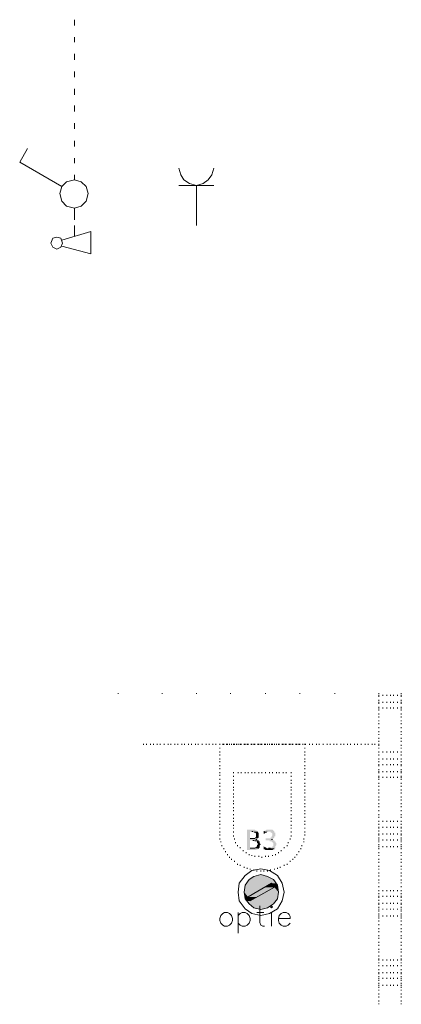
# Model space of a CAD drawing. Header units: millimetres. Extents: x -197899 to 120983, y -4228 to 45370.
# Tile 92 of 200: x -148178 to -146523, y 14633 to 18904. Entities that reach past the tile are written whole.
import ezdxf

# ---------------------------------------------------------------- set-up
doc = ezdxf.new("R2010")
doc.units = ezdxf.units.MM
for name, color, linetype in [('AL63----', 7, 'Continuous'), ('PDF_Geometry', 8, 'Continuous'), ('PDF_Solid Fills', 8, 'Continuous')]:
    doc.layers.add(name, color=color, linetype=linetype)

# ---------------------------------------------------------------- blocks, each defined once
blk = doc.blocks.new('A$C01523A58')
at = {"layer": 'PDF_Solid Fills'}
for color, points in [(7, [(15007.1, -13762.6), (14981.7, -13762.6), (14981.7, -13766.8), (14981.7, -13847.3), (14981.7, -13851.5), (15019.8, -13851.5), (15024.1, -13847.3), (15028.3, -13847.3), (15028.3, -13843), (15032.5, -13843), (14994.4, -13843), (14994.4, -13809.1), (15032.5, -13809.1), (15028.3, -13804.9), (15019.8, -13804.9), (15024.1, -13804.9), (15024.1, -13800.6), (14994.4, -13800.6), (14994.4, -13771.1), (15028.3, -13771.1), (15024.1, -13766.8), (15019.8, -13766.8), (15015.6, -13762.6)]), (7, [(15028.3, -13771.1), (15002.9, -13771.1), (15007.1, -13771.1), (15011.4, -13775.3), (15015.6, -13775.3), (15019.8, -13779.5), (15019.8, -13788), (15019.8, -13796.4), (15015.6, -13796.4), (15015.6, -13800.6), (14994.4, -13800.6), (15028.3, -13800.6), (15032.5, -13796.4), (15032.5, -13792.2), (15032.5, -13783.7), (15032.5, -13779.5), (15032.5, -13775.3), (15028.3, -13775.3)]), (7, [(15079.1, -13762.6), (15066.4, -13762.6), (15062.2, -13766.8), (15057.9, -13766.8), (15057.9, -13771.1), (15053.7, -13771.1), (15083.3, -13771.1), (15083.3, -13775.3), (15087.6, -13775.3), (15091.8, -13779.5), (15091.8, -13783.7), (15091.8, -13788), (15091.8, -13788), (15087.6, -13792.2), (15087.6, -13796.4), (15083.3, -13796.4), (15083.3, -13800.6), (15062.2, -13800.6), (15062.2, -13804.9), (15062.2, -13809.1), (15079.1, -13809.1), (15079.1, -13813.4), (15087.6, -13813.4), (15091.8, -13817.6), (15091.8, -13817.6), (15096, -13821.8), (15096, -13826), (15096, -13830.3), (15096, -13834.5), (15091.8, -13834.5), (15091.8, -13838.8), (15087.6, -13838.8), (15083.3, -13843), (15074.8, -13843), (15104.5, -13843), (15104.5, -13838.8), (15104.5, -13834.5), (15108.7, -13830.3), (15108.7, -13821.8), (15108.7, -13821.8), (15104.5, -13817.6), (15104.5, -13813.4), (15100.3, -13813.4), (15100.3, -13809.1), (15096, -13809.1), (15091.8, -13804.9), (15087.6, -13804.9), (15091.8, -13804.9), (15096, -13800.6), (15096, -13800.6), (15100.3, -13796.4), (15100.3, -13792.2), (15104.5, -13792.2), (15104.5, -13788), (15104.5, -13783.7), (15104.5, -13775.3), (15100.3, -13775.3), (15100.3, -13771.1), (15100.3, -13771.1), (15096, -13766.8), (15096, -13766.8), (15091.8, -13762.6), (15083.3, -13762.6)]), (7, [(15053.7, -13771.1), (15053.7, -13775.3), (15053.7, -13779.5), (15057.9, -13779.5), (15062.2, -13775.3), (15066.4, -13775.3), (15070.6, -13771.1), (15074.8, -13771.1)]), (7, [(15032.5, -13809.1), (15007.1, -13809.1), (15011.4, -13809.1), (15015.6, -13813.4), (15024.1, -13813.4), (15024.1, -13821.8), (15028.3, -13821.8), (15028.3, -13826), (15028.3, -13826), (15024.1, -13830.3), (15024.1, -13834.5), (15024.1, -13834.5), (15019.8, -13838.8), (15015.6, -13838.8), (15015.6, -13843), (14994.4, -13843), (15032.5, -13843), (15036.8, -13838.8), (15036.8, -13834.5), (15036.8, -13830.3), (15036.8, -13830.3), (15041, -13826), (15041, -13826), (15036.8, -13821.8), (15036.8, -13817.6), (15036.8, -13813.4), (15032.5, -13813.4)]), (7, [(15053.7, -13834.5), (15053.7, -13838.8), (15053.7, -13843), (15053.7, -13847.3), (15057.9, -13847.3), (15062.2, -13851.5), (15091.8, -13851.5), (15096, -13847.3), (15100.3, -13847.3), (15100.3, -13843), (15066.4, -13843), (15062.2, -13838.8), (15057.9, -13838.8)]), (1, [(15011.4, -13965.8), (14990.2, -13978.5), (15096, -13978.5)]), (1, [(15041, -13957.3), (15011.4, -13965.8), (15070.6, -13965.8)]), (1, [(15011.4, -13965.8), (15070.6, -13965.8), (15096, -13978.5)]), (1, [(14973.3, -14003.9), (14969, -14033.5), (15024.1, -14033.5)]), (1, [(14977.5, -13995.4), (14973.3, -14003.9), (15070.6, -14003.9)]), (1, [(14973.3, -14003.9), (15070.6, -14003.9), (15024.1, -14033.5)]), (1, [(14990.2, -13978.5), (14977.5, -13995.4), (15104.5, -13995.4)]), (1, [(14977.5, -13995.4), (15087.6, -13995.4), (15070.6, -14003.9)]), (1, [(14990.2, -13978.5), (15096, -13978.5), (15104.5, -13995.4)]), (51, [(15087.6, -13995.4), (15057.9, -14012.4), (15100.3, -14012.4)]), (1, [(15087.6, -13995.4), (15096, -14003.9), (15112.9, -14003.9)]), (1, [(15087.6, -13995.4), (15104.5, -13995.4), (15112.9, -14003.9)]), (1, [(15096, -14003.9), (15100.3, -14012.4), (15112.9, -14012.4)]), (1, [(15096, -14003.9), (15112.9, -14003.9), (15112.9, -14012.4)]), (1, [(14969, -14033.5), (14973.3, -14054.7), (14986, -14054.7)]), (1, [(14969, -14033.5), (15024.1, -14033.5), (14986, -14054.7)]), (51, [(15057.9, -14012.4), (14986, -14054.7), (15024.1, -14054.7)]), (1, [(15062.2, -14033.5), (15011.4, -14063.1), (15112.9, -14063.1)]), (51, [(15057.9, -14012.4), (15100.3, -14012.4), (15024.1, -14054.7)]), (1, [(15100.3, -14012.4), (15062.2, -14033.5), (15117.2, -14033.5)]), (1, [(15062.2, -14033.5), (15117.2, -14033.5), (15112.9, -14063.1)]), (1, [(15100.3, -14012.4), (15112.9, -14012.4), (15117.2, -14033.5)]), (1, [(14973.3, -14054.7), (14973.3, -14063.1), (14990.2, -14063.1)]), (1, [(14973.3, -14054.7), (14986, -14054.7), (14990.2, -14063.1)]), (1, [(14973.3, -14063.1), (14977.5, -14071.6), (14994.4, -14071.6)]), (1, [(14973.3, -14063.1), (14990.2, -14063.1), (14994.4, -14071.6)]), (1, [(14977.5, -14071.6), (14990.2, -14084.3), (15096, -14084.3)]), (1, [(14977.5, -14071.6), (15104.5, -14071.6), (15096, -14084.3)]), (51, [(14986, -14054.7), (15024.1, -14054.7), (14994.4, -14071.6)]), (1, [(14990.2, -14084.3), (15011.4, -14101.2), (15070.6, -14101.2)]), (1, [(14990.2, -14084.3), (15096, -14084.3), (15070.6, -14101.2)]), (1, [(15011.4, -14063.1), (14994.4, -14071.6), (15104.5, -14071.6)]), (1, [(15011.4, -14063.1), (15112.9, -14063.1), (15104.5, -14071.6)]), (1, [(15011.4, -14101.2), (15070.6, -14101.2), (15041, -14109.7)])]:
    blk.add_hatch(color=color, dxfattribs=at).paths.add_polyline_path(points)
at = {"layer": 'PDF_Geometry', "color": 1, "lineweight": 18}
for points in [[(14232.4, -10274.3), (14232.4, -10248.9)], [(14232.4, -10346.3), (14232.4, -10325.1)], [(14232.4, -10422.5), (14232.4, -10397.1)], [(14232.4, -10498.7), (14232.4, -10473.3)], [(14232.4, -10574.9), (14232.4, -10549.5)], [(14232.4, -10646.9), (14232.4, -10621.5)], [(14232.4, -10723), (14232.4, -10697.7)], [(14232.4, -10799.2), (14232.4, -10773.8)], [(13995.4, -10866.9), (14029.2, -10807.7)], [(14177.4, -10972.8), (13995.4, -10866.9)], [(14232.4, -10871.2), (14232.4, -10850)], [(14232.4, -10943.2), (14232.4, -10922)], [(14685.4, -10892.4), (14693.9, -10922), (14706.6, -10943.2), (14732, -10960.1), (14761.6, -10968.6), (14791.2, -10960.1), (14812.4, -10943.2), (14829.3, -10922), (14837.8, -10892.4)], [(14232.4, -10943.2), (14198.6, -10951.6), (14177.4, -10972.8), (14168.9, -11002.4), (14177.4, -11036.3), (14198.6, -11057.5), (14232.4, -11065.9), (14262.1, -11057.5), (14283.2, -11036.3), (14291.7, -11002.4), (14283.2, -10972.8), (14262.1, -10951.6), (14232.4, -10943.2)], [(14685.4, -10968.6), (14837.8, -10968.6)], [(14761.6, -11142.1), (14761.6, -10968.6)], [(14232.4, -11116.7), (14232.4, -11065.9)], [(14232.4, -11188.7), (14232.4, -11142.1)], [(14177.4, -11205.7), (14304.4, -11167.5)], [(14304.4, -11264.9), (14304.4, -11167.5)], [(14156.2, -11192.9), (14139.3, -11197.2), (14130.8, -11218.3), (14139.3, -11235.3), (14156.2, -11243.7), (14173.1, -11235.3), (14181.6, -11218.3), (14173.1, -11197.2), (14156.2, -11192.9)], [(14304.4, -11264.9), (14177.4, -11231.1)]]:
    blk.add_lwpolyline(points, dxfattribs=at)
at = {"layer": 'PDF_Geometry', "color": 7, "lineweight": 18, "true_color": 0xeeeeee}
for points in [[(14422.9, -13174.1), (14422.9, -13169.9)], [(14613.4, -13174.1), (14613.4, -13169.9)], [(14761.6, -13174.1), (14761.6, -13169.9)], [(14909.8, -13174.1), (14909.8, -13169.9)], [(15062.2, -13174.1), (15062.2, -13169.9)], [(15210.4, -13174.1), (15210.4, -13169.9)], [(15362.7, -13174.1), (15362.7, -13169.9)], [(15553.2, -13174.1), (15553.2, -13169.9)], [(15553.2, -13174.1), (15553.2, -13169.9)], [(15553.2, -13182.6), (15553.2, -13178.4)], [(15553.2, -13186.8), (15553.2, -13182.6)], [(15570.2, -13182.6), (15570.2, -13178.4)], [(15587.1, -13182.6), (15587.1, -13178.4)], [(15604, -13182.6), (15604, -13178.4)], [(15616.7, -13182.6), (15616.7, -13178.4)], [(15633.7, -13182.6), (15633.7, -13178.4)], [(15650.6, -13174.1), (15650.6, -13169.9)], [(15650.6, -13182.6), (15650.6, -13178.4)], [(15650.6, -13186.8), (15650.6, -13182.6)], [(15553.2, -13203.8), (15553.2, -13199.5)], [(15553.2, -13212.3), (15553.2, -13208)], [(15553.2, -13216.5), (15553.2, -13212.3)], [(15553.2, -13233.4), (15553.2, -13229.2)], [(15553.2, -13237.7), (15553.2, -13233.4)], [(15570.2, -13212.3), (15570.2, -13208)], [(15570.2, -13237.7), (15570.2, -13233.4)], [(15587.1, -13212.3), (15587.1, -13208)], [(15587.1, -13237.7), (15587.1, -13233.4)], [(15604, -13212.3), (15604, -13208)], [(15604, -13237.7), (15604, -13233.4)], [(15616.7, -13212.3), (15616.7, -13208)], [(15616.7, -13237.7), (15616.7, -13233.4)], [(15633.7, -13212.3), (15633.7, -13208)], [(15633.7, -13237.7), (15633.7, -13233.4)], [(15650.6, -13203.8), (15650.6, -13199.5)], [(15650.6, -13212.3), (15650.6, -13208)], [(15650.6, -13216.5), (15650.6, -13212.3)], [(15650.6, -13233.4), (15650.6, -13229.2)], [(15650.6, -13237.7), (15650.6, -13233.4)], [(15553.2, -13246.1), (15553.2, -13241.9)], [(15553.2, -13263.1), (15553.2, -13258.8)], [(15553.2, -13275.7), (15553.2, -13271.5)], [(15650.6, -13246.1), (15650.6, -13241.9)], [(15650.6, -13263.1), (15650.6, -13258.8)], [(15650.6, -13275.7), (15650.6, -13271.5)], [(15553.2, -13292.6), (15553.2, -13288.5)], [(15553.2, -13305.4), (15553.2, -13301.1)], [(15553.2, -13322.3), (15553.2, -13318.1)], [(15650.6, -13292.6), (15650.6, -13288.5)], [(15650.6, -13305.4), (15650.6, -13301.1)], [(15650.6, -13322.3), (15650.6, -13318.1)], [(15553.2, -13339.3), (15553.2, -13335)], [(15553.2, -13351.9), (15553.2, -13347.7)], [(15553.2, -13368.9), (15553.2, -13364.7)], [(15650.6, -13339.3), (15650.6, -13335)], [(15650.6, -13351.9), (15650.6, -13347.7)], [(15650.6, -13368.9), (15650.6, -13364.7)], [(14533, -13394.3), (14533, -13390.1)], [(14545.7, -13394.3), (14545.7, -13390.1)], [(14562.6, -13394.3), (14562.6, -13390.1)], [(14575.4, -13394.3), (14575.4, -13390.1)], [(14592.3, -13394.3), (14592.3, -13390.1)], [(14604.9, -13394.3), (14604.9, -13390.1)], [(14621.9, -13394.3), (14621.9, -13390.1)], [(14638.8, -13394.3), (14638.8, -13390.1)], [(14651.5, -13394.3), (14651.5, -13390.1)], [(14668.5, -13394.3), (14668.5, -13390.1)], [(14681.1, -13394.3), (14681.1, -13390.1)], [(14698.1, -13394.3), (14698.1, -13390.1)], [(14710.8, -13394.3), (14710.8, -13390.1)], [(14727.7, -13394.3), (14727.7, -13390.1)], [(14740.4, -13394.3), (14740.4, -13390.1)], [(14757.4, -13394.3), (14757.4, -13390.1)], [(14770.1, -13394.3), (14770.1, -13390.1)], [(14787, -13394.3), (14787, -13390.1)], [(14803.9, -13394.3), (14803.9, -13390.1)], [(14816.6, -13394.3), (14816.6, -13390.1)], [(14833.6, -13394.3), (14833.6, -13390.1)], [(14846.2, -13394.3), (14846.2, -13390.1)], [(14863.2, -13394.3), (14863.2, -13390.1)], [(14863.2, -13394.3), (14863.2, -13390.1)], [(14863.2, -13394.3), (14863.2, -13390.1)], [(14863.2, -13411.2), (14863.2, -13407)], [(14875.9, -13394.3), (14875.9, -13390.1)], [(14880.1, -13394.3), (14880.1, -13390.1)], [(14892.8, -13394.3), (14892.8, -13390.1)], [(14897, -13394.3), (14897, -13390.1)], [(14905.5, -13394.3), (14905.5, -13390.1)], [(14914, -13394.3), (14914, -13390.1)], [(14922.4, -13394.3), (14922.4, -13390.1)], [(14926.7, -13394.3), (14926.7, -13390.1)], [(14935.2, -13394.3), (14935.2, -13390.1)], [(14943.6, -13394.3), (14943.6, -13390.1)], [(14952.1, -13394.3), (14952.1, -13390.1)], [(14956.3, -13394.3), (14956.3, -13390.1)], [(14969, -13394.3), (14969, -13390.1)], [(14973.3, -13394.3), (14973.3, -13390.1)], [(14981.7, -13394.3), (14981.7, -13390.1)], [(14986, -13394.3), (14986, -13390.1)], [(14998.7, -13394.3), (14998.7, -13390.1)], [(15002.9, -13394.3), (15002.9, -13390.1)], [(15011.4, -13394.3), (15011.4, -13390.1)], [(15015.6, -13394.3), (15015.6, -13390.1)], [(15028.3, -13394.3), (15028.3, -13390.1)], [(15032.5, -13394.3), (15032.5, -13390.1)], [(15041, -13394.3), (15041, -13390.1)], [(15045.2, -13394.3), (15045.2, -13390.1)], [(15057.9, -13394.3), (15057.9, -13390.1)], [(15062.2, -13394.3), (15062.2, -13390.1)], [(15070.6, -13394.3), (15070.6, -13390.1)], [(15079.1, -13394.3), (15079.1, -13390.1)], [(15087.6, -13394.3), (15087.6, -13390.1)], [(15091.8, -13394.3), (15091.8, -13390.1)], [(15100.3, -13394.3), (15100.3, -13390.1)], [(15108.7, -13394.3), (15108.7, -13390.1)], [(15117.2, -13394.3), (15117.2, -13390.1)], [(15121.4, -13394.3), (15121.4, -13390.1)], [(15134.1, -13394.3), (15134.1, -13390.1)], [(15138.3, -13394.3), (15138.3, -13390.1)], [(15146.8, -13394.3), (15146.8, -13390.1)], [(15151.1, -13394.3), (15151.1, -13390.1)], [(15163.7, -13394.3), (15163.7, -13390.1)], [(15168, -13394.3), (15168, -13390.1)], [(15176.5, -13394.3), (15176.5, -13390.1)], [(15180.7, -13394.3), (15180.7, -13390.1)], [(15193.4, -13394.3), (15193.4, -13390.1)], [(15197.6, -13394.3), (15197.6, -13390.1)], [(15206.1, -13394.3), (15206.1, -13390.1)], [(15210.4, -13394.3), (15210.4, -13390.1)], [(15223, -13394.3), (15223, -13390.1)], [(15231.5, -13394.3), (15231.5, -13390.1)], [(15231.5, -13411.2), (15231.5, -13407)], [(15235.7, -13394.3), (15235.7, -13390.1)], [(15252.7, -13394.3), (15252.7, -13390.1)], [(15265.3, -13394.3), (15265.3, -13390.1)], [(15282.3, -13394.3), (15282.3, -13390.1)], [(15295, -13394.3), (15295, -13390.1)], [(15311.9, -13394.3), (15311.9, -13390.1)], [(15328.9, -13394.3), (15328.9, -13390.1)], [(15341.6, -13394.3), (15341.6, -13390.1)], [(15358.5, -13394.3), (15358.5, -13390.1)], [(15371.2, -13394.3), (15371.2, -13390.1)], [(15388.1, -13394.3), (15388.1, -13390.1)], [(15400.8, -13394.3), (15400.8, -13390.1)], [(15417.8, -13394.3), (15417.8, -13390.1)], [(15430.4, -13394.3), (15430.4, -13390.1)], [(15447.4, -13394.3), (15447.4, -13390.1)], [(15460.1, -13394.3), (15460.1, -13390.1)], [(15477, -13394.3), (15477, -13390.1)], [(15494, -13394.3), (15494, -13390.1)], [(15506.6, -13394.3), (15506.6, -13390.1)], [(15523.6, -13394.3), (15523.6, -13390.1)], [(15536.3, -13394.3), (15536.3, -13390.1)], [(15553.2, -13381.6), (15553.2, -13377.3)], [(15553.2, -13394.3), (15553.2, -13390.1)], [(15553.2, -13398.5), (15553.2, -13394.3)], [(15553.2, -13411.2), (15553.2, -13407)], [(15650.6, -13381.6), (15650.6, -13377.3)], [(15650.6, -13398.5), (15650.6, -13394.3)], [(15650.6, -13411.2), (15650.6, -13407)], [(14863.2, -13428.1), (14863.2, -13423.9)], [(14863.2, -13440.8), (14863.2, -13436.6)], [(14863.2, -13457.8), (14863.2, -13453.6)], [(15231.5, -13428.1), (15231.5, -13423.9)], [(15231.5, -13440.8), (15231.5, -13436.6)], [(15231.5, -13457.8), (15231.5, -13453.6)], [(15553.2, -13428.1), (15553.2, -13423.9)], [(15553.2, -13428.1), (15553.2, -13423.9)], [(15553.2, -13440.8), (15553.2, -13436.6)], [(15553.2, -13457.8), (15553.2, -13453.6)], [(15553.2, -13457.8), (15553.2, -13453.6)], [(15570.2, -13428.1), (15570.2, -13423.9)], [(15570.2, -13457.8), (15570.2, -13453.6)], [(15587.1, -13428.1), (15587.1, -13423.9)], [(15587.1, -13457.8), (15587.1, -13453.6)], [(15604, -13428.1), (15604, -13423.9)], [(15604, -13457.8), (15604, -13453.6)], [(15616.7, -13428.1), (15616.7, -13423.9)], [(15616.7, -13457.8), (15616.7, -13453.6)], [(15633.7, -13428.1), (15633.7, -13423.9)], [(15633.7, -13457.8), (15633.7, -13453.6)], [(15650.6, -13428.1), (15650.6, -13423.9)], [(15650.6, -13428.1), (15650.6, -13423.9)], [(15650.6, -13440.8), (15650.6, -13436.6)], [(15650.6, -13457.8), (15650.6, -13453.6)], [(15650.6, -13457.8), (15650.6, -13453.6)], [(14863.2, -13470.5), (14863.2, -13466.2)], [(14863.2, -13487.4), (14863.2, -13483.2)], [(14863.2, -13500.1), (14863.2, -13495.9)], [(15231.5, -13470.5), (15231.5, -13466.2)], [(15231.5, -13487.4), (15231.5, -13483.2)], [(15231.5, -13500.1), (15231.5, -13495.9)], [(15553.2, -13470.5), (15553.2, -13466.2)], [(15553.2, -13483.2), (15553.2, -13479)], [(15553.2, -13487.4), (15553.2, -13483.2)], [(15570.2, -13483.2), (15570.2, -13479)], [(15587.1, -13483.2), (15587.1, -13479)], [(15604, -13483.2), (15604, -13479)], [(15616.7, -13483.2), (15616.7, -13479)], [(15633.7, -13483.2), (15633.7, -13479)], [(15650.6, -13470.5), (15650.6, -13466.2)], [(15650.6, -13483.2), (15650.6, -13479)], [(15650.6, -13487.4), (15650.6, -13483.2)], [(14863.2, -13517), (14863.2, -13512.8)], [(14863.2, -13529.8), (14863.2, -13525.5)], [(14922.4, -13517), (14922.4, -13512.8)], [(14922.4, -13517), (14922.4, -13512.8)], [(14922.4, -13533.9), (14922.4, -13529.8)], [(14943.6, -13517), (14943.6, -13512.8)], [(14956.3, -13517), (14956.3, -13512.8)], [(14973.3, -13517), (14973.3, -13512.8)], [(14986, -13517), (14986, -13512.8)], [(15002.9, -13517), (15002.9, -13512.8)], [(15015.6, -13517), (15015.6, -13512.8)], [(15032.5, -13517), (15032.5, -13512.8)], [(15045.2, -13517), (15045.2, -13512.8)], [(15062.2, -13517), (15062.2, -13512.8)], [(15079.1, -13517), (15079.1, -13512.8)], [(15091.8, -13517), (15091.8, -13512.8)], [(15108.7, -13517), (15108.7, -13512.8)], [(15121.4, -13517), (15121.4, -13512.8)], [(15138.3, -13517), (15138.3, -13512.8)], [(15151.1, -13517), (15151.1, -13512.8)], [(15172.2, -13517), (15172.2, -13512.8)], [(15172.2, -13533.9), (15172.2, -13529.8)], [(15231.5, -13517), (15231.5, -13512.8)], [(15231.5, -13529.8), (15231.5, -13525.5)], [(15553.2, -13504.4), (15553.2, -13500.1)], [(15553.2, -13512.8), (15553.2, -13508.6)], [(15553.2, -13517), (15553.2, -13512.8)], [(15553.2, -13533.9), (15553.2, -13529.8)], [(15553.2, -13538.2), (15553.2, -13533.9)], [(15570.2, -13512.8), (15570.2, -13508.6)], [(15570.2, -13538.2), (15570.2, -13533.9)], [(15587.1, -13512.8), (15587.1, -13508.6)], [(15587.1, -13538.2), (15587.1, -13533.9)], [(15604, -13512.8), (15604, -13508.6)], [(15604, -13538.2), (15604, -13533.9)], [(15616.7, -13512.8), (15616.7, -13508.6)], [(15616.7, -13538.2), (15616.7, -13533.9)], [(15633.7, -13512.8), (15633.7, -13508.6)], [(15633.7, -13538.2), (15633.7, -13533.9)], [(15650.6, -13504.4), (15650.6, -13500.1)], [(15650.6, -13512.8), (15650.6, -13508.6)], [(15650.6, -13517), (15650.6, -13512.8)], [(15650.6, -13533.9), (15650.6, -13529.8)], [(15650.6, -13538.2), (15650.6, -13533.9)], [(14863.2, -13546.7), (14863.2, -13542.4)], [(14863.2, -13563.6), (14863.2, -13559.3)], [(14863.2, -13576.3), (14863.2, -13572.1)], [(14922.4, -13550.9), (14922.4, -13546.7)], [(14922.4, -13563.6), (14922.4, -13559.3)], [(14922.4, -13580.6), (14922.4, -13576.3)], [(15172.2, -13550.9), (15172.2, -13546.7)], [(15172.2, -13563.6), (15172.2, -13559.3)], [(15172.2, -13580.6), (15172.2, -13576.3)], [(15231.5, -13546.7), (15231.5, -13542.4)], [(15231.5, -13563.6), (15231.5, -13559.3)], [(15231.5, -13576.3), (15231.5, -13572.1)], [(15553.2, -13546.7), (15553.2, -13542.4)], [(15553.2, -13563.6), (15553.2, -13559.3)], [(15553.2, -13576.3), (15553.2, -13572.1)], [(15650.6, -13546.7), (15650.6, -13542.4)], [(15650.6, -13563.6), (15650.6, -13559.3)], [(15650.6, -13576.3), (15650.6, -13572.1)], [(14863.2, -13593.2), (14863.2, -13589)], [(14863.2, -13606), (14863.2, -13601.7)], [(14863.2, -13622.9), (14863.2, -13618.6)], [(14922.4, -13593.2), (14922.4, -13589)], [(14922.4, -13610.2), (14922.4, -13606)], [(14922.4, -13622.9), (14922.4, -13618.6)], [(15172.2, -13593.2), (15172.2, -13589)], [(15172.2, -13610.2), (15172.2, -13606)], [(15172.2, -13622.9), (15172.2, -13618.6)], [(15231.5, -13593.2), (15231.5, -13589)], [(15231.5, -13606), (15231.5, -13601.7)], [(15231.5, -13622.9), (15231.5, -13618.6)], [(15553.2, -13593.2), (15553.2, -13589)], [(15553.2, -13606), (15553.2, -13601.7)], [(15553.2, -13622.9), (15553.2, -13618.6)], [(15650.6, -13593.2), (15650.6, -13589)], [(15650.6, -13606), (15650.6, -13601.7)], [(15650.6, -13622.9), (15650.6, -13618.6)], [(14863.2, -13635.6), (14863.2, -13631.4)], [(14863.2, -13652.5), (14863.2, -13648.3)], [(14863.2, -13665.2), (14863.2, -13661)], [(14922.4, -13639.8), (14922.4, -13635.6)], [(14922.4, -13652.5), (14922.4, -13648.3)], [(14922.4, -13669.4), (14922.4, -13665.2)], [(15172.2, -13639.8), (15172.2, -13635.6)], [(15172.2, -13652.5), (15172.2, -13648.3)], [(15172.2, -13669.4), (15172.2, -13665.2)], [(15231.5, -13635.6), (15231.5, -13631.4)], [(15231.5, -13652.5), (15231.5, -13648.3)], [(15231.5, -13665.2), (15231.5, -13661)], [(15553.2, -13635.6), (15553.2, -13631.4)], [(15553.2, -13652.5), (15553.2, -13648.3)], [(15553.2, -13665.2), (15553.2, -13661)], [(15650.6, -13635.6), (15650.6, -13631.4)], [(15650.6, -13652.5), (15650.6, -13648.3)], [(15650.6, -13665.2), (15650.6, -13661)], [(14863.2, -13682.2), (14863.2, -13677.9)], [(14863.2, -13694.8), (14863.2, -13690.6)], [(14863.2, -13711.8), (14863.2, -13707.5)], [(14922.4, -13682.2), (14922.4, -13677.9)], [(14922.4, -13699.1), (14922.4, -13694.8)], [(15172.2, -13682.2), (15172.2, -13677.9)], [(15172.2, -13699.1), (15172.2, -13694.8)], [(15231.5, -13682.2), (15231.5, -13677.9)], [(15231.5, -13694.8), (15231.5, -13690.6)], [(15231.5, -13711.8), (15231.5, -13707.5)], [(15553.2, -13682.2), (15553.2, -13677.9)], [(15553.2, -13699.1), (15553.2, -13694.8)], [(15553.2, -13711.8), (15553.2, -13707.5)], [(15650.6, -13682.2), (15650.6, -13677.9)], [(15650.6, -13699.1), (15650.6, -13694.8)], [(15650.6, -13711.8), (15650.6, -13707.5)], [(14863.2, -13728.7), (14863.2, -13724.5)], [(14863.2, -13741.4), (14863.2, -13737.2)], [(14922.4, -13716), (14922.4, -13711.8)], [(14922.4, -13728.7), (14922.4, -13724.5)], [(14922.4, -13745.7), (14922.4, -13741.4)], [(15172.2, -13716), (15172.2, -13711.8)], [(15172.2, -13728.7), (15172.2, -13724.5)], [(15172.2, -13745.7), (15172.2, -13741.4)], [(15231.5, -13728.7), (15231.5, -13724.5)], [(15231.5, -13741.4), (15231.5, -13737.2)], [(15553.2, -13728.7), (15553.2, -13724.5)], [(15553.2, -13728.7), (15553.2, -13724.5)], [(15553.2, -13741.4), (15553.2, -13737.2)], [(15553.2, -13754.1), (15553.2, -13749.9)], [(15570.2, -13728.7), (15570.2, -13724.5)], [(15570.2, -13754.1), (15570.2, -13749.9)], [(15587.1, -13728.7), (15587.1, -13724.5)], [(15587.1, -13754.1), (15587.1, -13749.9)], [(15604, -13728.7), (15604, -13724.5)], [(15604, -13754.1), (15604, -13749.9)], [(15616.7, -13728.7), (15616.7, -13724.5)], [(15616.7, -13754.1), (15616.7, -13749.9)], [(15633.7, -13728.7), (15633.7, -13724.5)], [(15633.7, -13754.1), (15633.7, -13749.9)], [(15650.6, -13728.7), (15650.6, -13724.5)], [(15650.6, -13728.7), (15650.6, -13724.5)], [(15650.6, -13741.4), (15650.6, -13737.2)], [(15650.6, -13754.1), (15650.6, -13749.9)], [(14863.2, -13758.3), (14863.2, -13754.1)], [(14863.2, -13775.3), (14863.2, -13771.1)], [(14863.2, -13775.3), (14863.2, -13771.1)], [(14863.2, -13788), (14863.2, -13783.7)], [(14922.4, -13758.3), (14922.4, -13754.1)], [(14922.4, -13775.3), (14922.4, -13771.1)], [(14922.4, -13775.3), (14922.4, -13771.1)], [(14922.4, -13792.2), (14922.4, -13788)], [(15172.2, -13758.3), (15172.2, -13754.1)], [(15172.2, -13775.3), (15172.2, -13771.1)], [(15172.2, -13775.3), (15172.2, -13771.1)], [(15172.2, -13792.2), (15172.2, -13788)], [(15231.5, -13758.3), (15231.5, -13754.1)], [(15231.5, -13775.3), (15231.5, -13771.1)], [(15231.5, -13775.3), (15231.5, -13771.1)], [(15231.5, -13788), (15231.5, -13783.7)], [(15553.2, -13758.3), (15553.2, -13754.1)], [(15553.2, -13771.1), (15553.2, -13766.8)], [(15553.2, -13783.7), (15553.2, -13779.5)], [(15553.2, -13788), (15553.2, -13783.7)], [(15553.2, -13800.6), (15553.2, -13796.4)], [(15570.2, -13783.7), (15570.2, -13779.5)], [(15587.1, -13783.7), (15587.1, -13779.5)], [(15604, -13783.7), (15604, -13779.5)], [(15616.7, -13783.7), (15616.7, -13779.5)], [(15633.7, -13783.7), (15633.7, -13779.5)], [(15650.6, -13758.3), (15650.6, -13754.1)], [(15650.6, -13771.1), (15650.6, -13766.8)], [(15650.6, -13783.7), (15650.6, -13779.5)], [(15650.6, -13788), (15650.6, -13783.7)], [(15650.6, -13800.6), (15650.6, -13796.4)], [(14863.2, -13804.9), (14863.2, -13800.6)], [(14867.4, -13817.6), (14867.4, -13813.4)], [(14871.6, -13834.5), (14871.6, -13830.3)], [(14926.7, -13804.9), (14926.7, -13800.6)], [(14930.9, -13821.8), (14930.9, -13817.6)], [(14939.4, -13834.5), (14939.4, -13830.3)], [(14952.1, -13843), (14952.1, -13838.8)], [(15142.6, -13843), (15142.6, -13838.8)], [(15155.3, -13834.5), (15155.3, -13830.3)], [(15159.5, -13821.8), (15159.5, -13817.6)], [(15168, -13804.9), (15168, -13800.6)], [(15218.8, -13834.5), (15218.8, -13830.3)], [(15227.3, -13804.9), (15227.3, -13800.6)], [(15227.3, -13817.6), (15227.3, -13813.4)], [(15553.2, -13809.1), (15553.2, -13804.9)], [(15553.2, -13817.6), (15553.2, -13813.4)], [(15553.2, -13830.3), (15553.2, -13826)], [(15553.2, -13838.8), (15553.2, -13834.5)], [(15570.2, -13809.1), (15570.2, -13804.9)], [(15570.2, -13838.8), (15570.2, -13834.5)], [(15587.1, -13809.1), (15587.1, -13804.9)], [(15587.1, -13838.8), (15587.1, -13834.5)], [(15604, -13809.1), (15604, -13804.9)], [(15604, -13838.8), (15604, -13834.5)], [(15616.7, -13809.1), (15616.7, -13804.9)], [(15616.7, -13838.8), (15616.7, -13834.5)], [(15633.7, -13809.1), (15633.7, -13804.9)], [(15633.7, -13838.8), (15633.7, -13834.5)], [(15650.6, -13809.1), (15650.6, -13804.9)], [(15650.6, -13817.6), (15650.6, -13813.4)], [(15650.6, -13830.3), (15650.6, -13826)], [(15650.6, -13838.8), (15650.6, -13834.5)], [(14880.1, -13847.3), (14880.1, -13843)], [(14888.6, -13859.9), (14888.6, -13855.7)], [(14897, -13872.7), (14897, -13868.4)], [(14905.5, -13885.3), (14905.5, -13881.1)], [(14964.8, -13855.7), (14964.8, -13851.5)], [(14977.5, -13864.2), (14977.5, -13859.9)], [(14990.2, -13872.7), (14990.2, -13868.4)], [(15002.9, -13876.9), (15002.9, -13872.7)], [(15015.6, -13881.1), (15015.6, -13876.9)], [(15032.5, -13881.1), (15032.5, -13876.9)], [(15045.2, -13885.3), (15045.2, -13881.1)], [(15062.2, -13881.1), (15062.2, -13876.9)], [(15074.8, -13881.1), (15074.8, -13876.9)], [(15091.8, -13876.9), (15091.8, -13872.7)], [(15104.5, -13872.7), (15104.5, -13868.4)], [(15117.2, -13864.2), (15117.2, -13859.9)], [(15129.9, -13855.7), (15129.9, -13851.5)], [(15189.1, -13885.3), (15189.1, -13881.1)], [(15197.6, -13872.7), (15197.6, -13868.4)], [(15206.1, -13859.9), (15206.1, -13855.7)], [(15214.6, -13847.3), (15214.6, -13843)], [(15553.2, -13847.3), (15553.2, -13843)], [(15553.2, -13864.2), (15553.2, -13859.9)], [(15553.2, -13876.9), (15553.2, -13872.7)], [(15650.6, -13847.3), (15650.6, -13843)], [(15650.6, -13864.2), (15650.6, -13859.9)], [(15650.6, -13876.9), (15650.6, -13872.7)], [(14914, -13893.8), (14914, -13889.6)], [(14926.7, -13902.3), (14926.7, -13898.1)], [(14926.7, -13902.3), (14926.7, -13898.1)], [(14939.4, -13915), (14939.4, -13910.7)], [(14952.1, -13919.2), (14952.1, -13915)], [(14969, -13927.7), (14969, -13923.5)], [(15125.7, -13927.7), (15125.7, -13923.5)], [(15142.6, -13919.2), (15142.6, -13915)], [(15155.3, -13915), (15155.3, -13910.7)], [(15168, -13902.3), (15168, -13898.1)], [(15168, -13902.3), (15168, -13898.1)], [(15180.7, -13893.8), (15180.7, -13889.6)], [(15553.2, -13893.8), (15553.2, -13889.6)], [(15553.2, -13906.5), (15553.2, -13902.3)], [(15553.2, -13923.5), (15553.2, -13919.2)], [(15650.6, -13893.8), (15650.6, -13889.6)], [(15650.6, -13906.5), (15650.6, -13902.3)], [(15650.6, -13923.5), (15650.6, -13919.2)], [(14981.7, -13931.9), (14981.7, -13927.7)], [(14994.4, -13936.1), (14994.4, -13931.9)], [(15011.4, -13940.4), (15011.4, -13936.1)], [(15024.1, -13944.6), (15024.1, -13940.4)], [(15041, -13944.6), (15041, -13940.4)], [(15053.7, -13944.6), (15053.7, -13940.4)], [(15070.6, -13944.6), (15070.6, -13940.4)], [(15083.3, -13940.4), (15083.3, -13936.1)], [(15100.3, -13936.1), (15100.3, -13931.9)], [(15112.9, -13931.9), (15112.9, -13927.7)], [(15553.2, -13936.1), (15553.2, -13931.9)], [(15553.2, -13953.1), (15553.2, -13948.8)], [(15553.2, -13965.8), (15553.2, -13961.6)], [(15650.6, -13936.1), (15650.6, -13931.9)], [(15650.6, -13953.1), (15650.6, -13948.8)], [(15650.6, -13965.8), (15650.6, -13961.6)], [(15553.2, -13982.7), (15553.2, -13978.5)], [(15553.2, -13995.4), (15553.2, -13991.2)], [(15553.2, -14012.4), (15553.2, -14008.1)], [(15650.6, -13982.7), (15650.6, -13978.5)], [(15650.6, -13995.4), (15650.6, -13991.2)], [(15650.6, -14012.4), (15650.6, -14008.1)], [(15553.2, -14029.3), (15553.2, -14025)], [(15553.2, -14029.3), (15553.2, -14025)], [(15553.2, -14042), (15553.2, -14037.7)], [(15553.2, -14054.7), (15553.2, -14050.4)], [(15570.2, -14029.3), (15570.2, -14025)], [(15570.2, -14054.7), (15570.2, -14050.4)], [(15587.1, -14029.3), (15587.1, -14025)], [(15587.1, -14054.7), (15587.1, -14050.4)], [(15604, -14029.3), (15604, -14025)], [(15604, -14054.7), (15604, -14050.4)], [(15616.7, -14029.3), (15616.7, -14025)], [(15616.7, -14054.7), (15616.7, -14050.4)], [(15633.7, -14029.3), (15633.7, -14025)], [(15633.7, -14054.7), (15633.7, -14050.4)], [(15650.6, -14029.3), (15650.6, -14025)], [(15650.6, -14029.3), (15650.6, -14025)], [(15650.6, -14042), (15650.6, -14037.7)], [(15650.6, -14054.7), (15650.6, -14050.4)], [(15036.8, -14092.8), (15036.8, -14164.8), (15041, -14177.4), (15049.4, -14181.7), (15057.9, -14181.7)], [(15083.3, -14097), (15087.6, -14101.2), (15091.8, -14097), (15087.6, -14092.8), (15083.3, -14097)], [(15553.2, -14058.9), (15553.2, -14054.7)], [(15553.2, -14071.6), (15553.2, -14067.4)], [(15553.2, -14084.3), (15553.2, -14080.1)], [(15553.2, -14088.6), (15553.2, -14084.3)], [(15570.2, -14084.3), (15570.2, -14080.1)], [(15587.1, -14084.3), (15587.1, -14080.1)], [(15604, -14084.3), (15604, -14080.1)], [(15616.7, -14084.3), (15616.7, -14080.1)], [(15633.7, -14084.3), (15633.7, -14080.1)], [(15650.6, -14058.9), (15650.6, -14054.7)], [(15650.6, -14071.6), (15650.6, -14067.4)], [(15650.6, -14084.3), (15650.6, -14080.1)], [(15650.6, -14088.6), (15650.6, -14084.3)], [(14884.4, -14122.4), (14875.9, -14126.6), (14867.4, -14135.1), (14863.2, -14147.8), (14863.2, -14156.3), (14867.4, -14169), (14875.9, -14177.4), (14884.4, -14181.7), (14897, -14181.7), (14905.5, -14177.4), (14914, -14169), (14918.2, -14156.3), (14918.2, -14147.8), (14914, -14135.1), (14905.5, -14126.6), (14897, -14122.4), (14884.4, -14122.4)], [(14943.6, -14122.4), (14943.6, -14211.3)], [(14943.6, -14135.1), (14952.1, -14126.6), (14960.6, -14122.4), (14973.3, -14122.4), (14981.7, -14126.6), (14990.2, -14135.1), (14994.4, -14147.8), (14994.4, -14156.3), (14990.2, -14169), (14981.7, -14177.4), (14973.3, -14181.7), (14960.6, -14181.7), (14952.1, -14177.4), (14943.6, -14169)], [(15024.1, -14122.4), (15053.7, -14122.4)], [(15087.6, -14122.4), (15087.6, -14181.7)], [(15117.2, -14147.8), (15168, -14147.8), (15168, -14139.4), (15163.7, -14130.9), (15159.5, -14126.6), (15151.1, -14122.4), (15138.3, -14122.4), (15129.9, -14126.6), (15121.4, -14135.1), (15117.2, -14147.8), (15117.2, -14156.3), (15121.4, -14169), (15129.9, -14177.4), (15138.3, -14181.7), (15151.1, -14181.7), (15159.5, -14177.4), (15168, -14169)], [(15553.2, -14101.2), (15553.2, -14097)], [(15553.2, -14109.7), (15553.2, -14105.5)], [(15553.2, -14118.2), (15553.2, -14114)], [(15553.2, -14130.9), (15553.2, -14126.6)], [(15553.2, -14139.4), (15553.2, -14135.1)], [(15570.2, -14109.7), (15570.2, -14105.5)], [(15570.2, -14139.4), (15570.2, -14135.1)], [(15587.1, -14109.7), (15587.1, -14105.5)], [(15587.1, -14139.4), (15587.1, -14135.1)], [(15604, -14109.7), (15604, -14105.5)], [(15604, -14139.4), (15604, -14135.1)], [(15616.7, -14109.7), (15616.7, -14105.5)], [(15616.7, -14139.4), (15616.7, -14135.1)], [(15633.7, -14109.7), (15633.7, -14105.5)], [(15633.7, -14139.4), (15633.7, -14135.1)], [(15650.6, -14101.2), (15650.6, -14097)], [(15650.6, -14109.7), (15650.6, -14105.5)], [(15650.6, -14118.2), (15650.6, -14114)], [(15650.6, -14130.9), (15650.6, -14126.6)], [(15650.6, -14139.4), (15650.6, -14135.1)], [(15553.2, -14147.8), (15553.2, -14143.6)], [(15553.2, -14160.5), (15553.2, -14156.3)], [(15553.2, -14177.4), (15553.2, -14173.2)], [(15650.6, -14147.8), (15650.6, -14143.6)], [(15650.6, -14160.5), (15650.6, -14156.3)], [(15650.6, -14177.4), (15650.6, -14173.2)], [(15553.2, -14194.4), (15553.2, -14190.2)], [(15553.2, -14207.1), (15553.2, -14202.8)], [(15553.2, -14224), (15553.2, -14219.8)], [(15650.6, -14194.4), (15650.6, -14190.2)], [(15650.6, -14207.1), (15650.6, -14202.8)], [(15650.6, -14224), (15650.6, -14219.8)], [(15553.2, -14236.7), (15553.2, -14232.5)], [(15553.2, -14253.6), (15553.2, -14249.4)], [(15553.2, -14266.3), (15553.2, -14262.1)], [(15650.6, -14236.7), (15650.6, -14232.5)], [(15650.6, -14253.6), (15650.6, -14249.4)], [(15650.6, -14266.3), (15650.6, -14262.1)], [(15553.2, -14283.3), (15553.2, -14279)], [(15553.2, -14296), (15553.2, -14291.7)], [(15553.2, -14312.9), (15553.2, -14308.7)], [(15650.6, -14283.3), (15650.6, -14279)], [(15650.6, -14296), (15650.6, -14291.7)], [(15650.6, -14312.9), (15650.6, -14308.7)], [(15553.2, -14325.6), (15553.2, -14321.4)], [(15553.2, -14329.8), (15553.2, -14325.6)], [(15553.2, -14342.5), (15553.2, -14338.3)], [(15553.2, -14355.3), (15553.2, -14351)], [(15553.2, -14355.3), (15553.2, -14351)], [(15570.2, -14329.8), (15570.2, -14325.6)], [(15570.2, -14355.3), (15570.2, -14351)], [(15587.1, -14329.8), (15587.1, -14325.6)], [(15587.1, -14355.3), (15587.1, -14351)], [(15604, -14329.8), (15604, -14325.6)], [(15604, -14355.3), (15604, -14351)], [(15616.7, -14329.8), (15616.7, -14325.6)], [(15616.7, -14355.3), (15616.7, -14351)], [(15633.7, -14329.8), (15633.7, -14325.6)], [(15633.7, -14355.3), (15633.7, -14351)], [(15650.6, -14325.6), (15650.6, -14321.4)], [(15650.6, -14329.8), (15650.6, -14325.6)], [(15650.6, -14342.5), (15650.6, -14338.3)], [(15650.6, -14355.3), (15650.6, -14351)], [(15650.6, -14355.3), (15650.6, -14351)], [(15553.2, -14372.2), (15553.2, -14367.9)], [(15553.2, -14384.9), (15553.2, -14380.7)], [(15553.2, -14389.1), (15553.2, -14384.9)], [(15570.2, -14384.9), (15570.2, -14380.7)], [(15587.1, -14384.9), (15587.1, -14380.7)], [(15604, -14384.9), (15604, -14380.7)], [(15616.7, -14384.9), (15616.7, -14380.7)], [(15633.7, -14384.9), (15633.7, -14380.7)], [(15650.6, -14372.2), (15650.6, -14367.9)], [(15650.6, -14384.9), (15650.6, -14380.7)], [(15650.6, -14389.1), (15650.6, -14384.9)], [(15553.2, -14401.8), (15553.2, -14397.6)], [(15553.2, -14410.3), (15553.2, -14406.1)], [(15553.2, -14418.7), (15553.2, -14414.5)], [(15553.2, -14431.5), (15553.2, -14427.2)], [(15553.2, -14439.9), (15553.2, -14435.6)], [(15570.2, -14410.3), (15570.2, -14406.1)], [(15570.2, -14439.9), (15570.2, -14435.6)], [(15587.1, -14410.3), (15587.1, -14406.1)], [(15587.1, -14439.9), (15587.1, -14435.6)], [(15604, -14410.3), (15604, -14406.1)], [(15604, -14439.9), (15604, -14435.6)], [(15616.7, -14410.3), (15616.7, -14406.1)], [(15616.7, -14439.9), (15616.7, -14435.6)], [(15633.7, -14410.3), (15633.7, -14406.1)], [(15633.7, -14439.9), (15633.7, -14435.6)], [(15650.6, -14401.8), (15650.6, -14397.6)], [(15650.6, -14410.3), (15650.6, -14406.1)], [(15650.6, -14418.7), (15650.6, -14414.5)], [(15650.6, -14431.5), (15650.6, -14427.2)], [(15650.6, -14439.9), (15650.6, -14435.6)], [(15553.2, -14448.4), (15553.2, -14444.1)], [(15553.2, -14461), (15553.2, -14456.9)], [(15553.2, -14478), (15553.2, -14473.8)], [(15650.6, -14448.4), (15650.6, -14444.1)], [(15650.6, -14461), (15650.6, -14456.9)], [(15650.6, -14478), (15650.6, -14473.8)], [(15553.2, -14490.7), (15553.2, -14486.5)], [(15553.2, -14507.7), (15553.2, -14503.4)], [(15553.2, -14520.3), (15553.2, -14516.1)], [(15650.6, -14490.7), (15650.6, -14486.5)], [(15650.6, -14507.7), (15650.6, -14503.4)], [(15650.6, -14520.3), (15650.6, -14516.1)]]:
    blk.add_lwpolyline(points, dxfattribs=at)
at = {"layer": 'PDF_Geometry', "color": 7, "lineweight": 0}
for points in [[(15002.9, -13771.1), (15007.1, -13771.1)], [(15057.9, -13771.1), (15053.7, -13771.1)], [(15015.6, -13800.6), (14994.4, -13800.6)], [(15007.1, -13809.1), (15011.4, -13809.1)], [(15019.8, -13804.9), (15024.1, -13804.9)], [(15087.6, -13804.9), (15091.8, -13804.9)], [(15015.6, -13843), (14994.4, -13843)], [(15028.3, -13843), (15032.5, -13843)], [(15083.3, -13843), (15074.8, -13843)]]:
    blk.add_lwpolyline(points, dxfattribs=at)
at = {"layer": 'PDF_Geometry', "color": 7, "lineweight": 13}
for points in [[(15142.6, -14033.5), (15134.1, -13995.4), (15112.9, -13961.6), (15079.1, -13940.4), (15041, -13931.9), (15002.9, -13940.4), (14973.3, -13961.6), (14947.8, -13995.4), (14943.6, -14033.5), (14947.8, -14071.6), (14973.3, -14105.5), (15002.9, -14126.6), (15041, -14135.1), (15079.1, -14126.6), (15112.9, -14105.5), (15134.1, -14071.6), (15142.6, -14033.5)], [(15117.2, -14033.5), (15112.9, -14003.9), (15096, -13978.5), (15070.6, -13965.8), (15041, -13957.3), (15011.4, -13965.8), (14990.2, -13978.5), (14973.3, -14003.9), (14969, -14033.5), (14973.3, -14063.1), (14990.2, -14084.3), (15011.4, -14101.2), (15041, -14109.7), (15070.6, -14101.2), (15096, -14084.3), (15112.9, -14063.1), (15117.2, -14033.5)], [(15087.6, -13995.4), (14986, -14054.7), (14994.4, -14071.6)], [(15100.3, -14012.4), (15087.6, -13995.4)], [(14994.4, -14071.6), (15100.3, -14012.4)]]:
    blk.add_lwpolyline(points, dxfattribs=at)

msp = doc.modelspace()

# ---------------------------------------------------------------- block references
at = {"layer": 'AL63----'}
msp.add_blockref('A$C01523A58', (-162173.6, 29153.2), dxfattribs=at)

doc.saveas('drawing.dxf')
